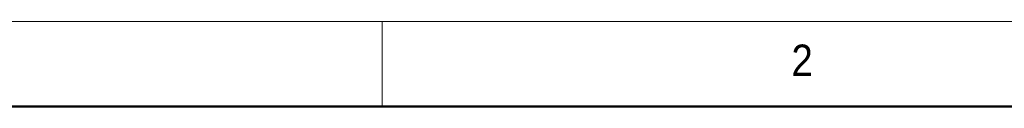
# Model space of a CAD drawing. Header units: millimetres. Extents: x 75 to 6266, y 75 to 4380.
# Tile 11 of 24: x 579 to 1451, y 4305 to 4380. Entities that reach past the tile are written whole.
import ezdxf

# ---------------------------------------------------------------- set-up
doc = ezdxf.new("R2010")
doc.units = ezdxf.units.MM
doc.header["$LTSCALE"] = 15
doc.styles.add('SLDTEXTSTYLE1', font='GOTHIC.TTF', dxfattribs={"width": 0.913})

msp = doc.modelspace()

# ---------------------------------------------------------------- linework, layer by layer
at = {"color": 7, "linetype": 'Continuous', "lineweight": 18}
for p, q in [((6225, 4380), (75, 4380)), ((900, 4305), (900, 4380)), ((150, 4305), (6150, 4305))]:
    msp.add_line(p, q, dxfattribs=at)
at = {"color": 7, "linetype": 'Continuous', "lineweight": 50}
msp.add_line((6150, 4305), (150, 4305), dxfattribs=at)

# ---------------------------------------------------------------- texts
at = {"color": 7, "linetype": 'Continuous', "lineweight": 0, "insert": (1262.5, 4359.694659), "char_height": 27.78125, "attachment_point": 1, "style": 'SLDTEXTSTYLE1'}
msp.add_mtext('2', dxfattribs=at)

doc.saveas('drawing.dxf')
